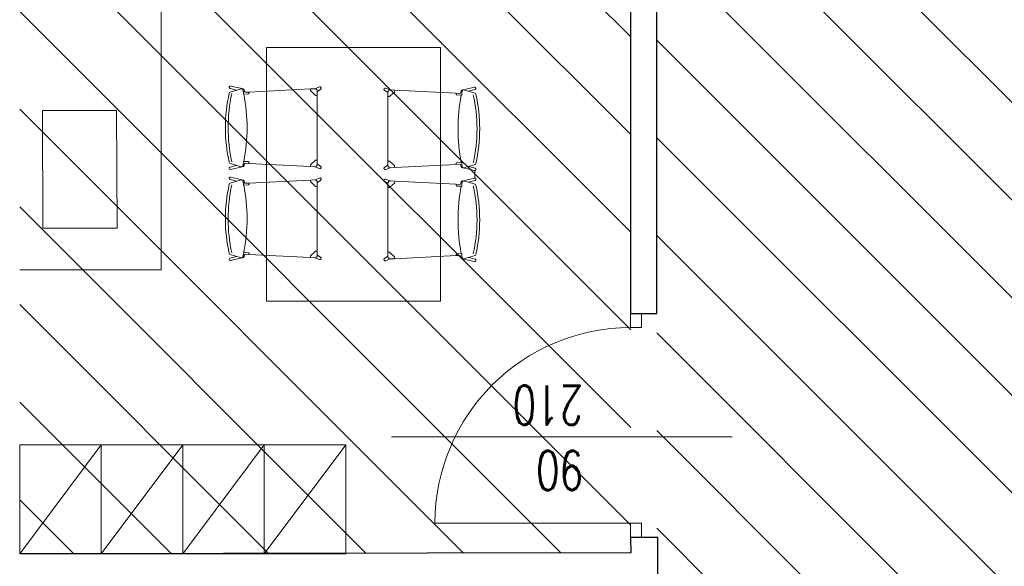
# Model space of a CAD drawing. Header units: millimetres. Extents: x -2948 to 78628, y 64669 to 215420.
# Tile 196 of 256: x 55493 to 55946, y 142346 to 142597. Entities that reach past the tile are written whole.
import ezdxf

# ---------------------------------------------------------------- set-up
doc = ezdxf.new("R2010")
doc.units = ezdxf.units.MM
doc.linetypes.add('HIDDEN', pattern=[9.525, 6.35, -3.175])
for name, color, linetype in [('_POMOCNICZE', 252, 'Continuous'), ('schody', 7, 'Continuous'), ('wymiary', 1, 'Continuous')]:
    doc.layers.add(name, color=color, linetype=linetype)
for name, color, linetype, lineweight in [('meble inst', 240, 'Continuous', 5), ('NOWE SCIANY', 3, 'Continuous', 13), ('OPIS', 2, 'Continuous', 13), ('SCIANY', 7, 'Continuous', 30), ('WYMIAR', 5, 'Continuous', 13)]:
    doc.layers.add(name, color=color, linetype=linetype, lineweight=lineweight)
doc.styles.add('style2', font='romans.shx', dxfattribs={"width": 0.7})
doc.dimstyles.new('100', dxfattribs={"dimscale": 80, "dimtxt": 0.2, "dimasz": 0.2, "dimexe": 1.25, "dimexo": 0.625, "dimgap": 0.05, "dimtad": 1, "dimdec": 0, "dimdsep": 46, "dimlunit": 6, "dimtxsty": 'style2', "dimblk1": 'TICK', "dimblk2": 'TICK', "dimsah": 1, "dimcen": 0.2, "dimse1": 1, "dimse2": 1, "dimclrd": 256, "dimclrt": 2, "dimadec": 0, "dimazin": 0, "dimtfac": 1, "dimtdec": 0, "dimtix": 1, "dimtmove": 1, "dimatfit": 0, "dimldrblk": 'DOTSMALL', "dimfxl": 1, "dimtolj": 1, "dimtzin": 0, "dimarcsym": 0})

# ---------------------------------------------------------------- blocks, each defined once
blk = doc.blocks.new('A$C25880EC6')
for p, q in [((22.7, 69.55), (24.18, 62.97)), ((24.06, 69.9), (25.01, 66.15)), ((26.22, 69.89), (24.27, 63.3)), ((67.14, 69.89), (69.08, 63.3)), ((69.3, 69.9), (68.34, 66.15)), ((70.66, 69.55), (69.18, 62.97)), ((75.03, 69.72), (70.68, 69.72)), ((75.05, 69.55), (76.53, 62.97)), ((76.41, 69.9), (77.36, 66.15)), ((78.57, 69.89), (76.63, 63.3)), ((119.49, 69.89), (121.43, 63.3)), ((121.65, 69.9), (120.7, 66.15)), ((123.01, 69.55), (121.53, 62.97)), ((26.18, 59.01), (24.38, 23.68)), ((24.98, 61.87), (25.62, 61.75)), ((26.28, 60.92), (26.18, 59.01)), ((26.21, 59.01), (26.68, 58.99)), ((27.2, 59.46), (27.33, 61.93)), ((27.33, 61.93), (27.33, 62.12)), ((66.03, 61.93), (66.03, 62.12)), ((66.15, 59.46), (66.03, 61.93)), ((67.14, 59.01), (66.68, 58.99)), ((67.08, 60.92), (67.18, 59.01)), ((67.18, 59.01), (68.98, 23.68)), ((68.38, 61.87), (67.74, 61.75)), ((78.53, 59.01), (76.73, 23.68)), ((77.33, 61.87), (77.97, 61.75)), ((78.63, 60.92), (78.53, 59.01)), ((78.56, 59.01), (79.03, 58.99)), ((79.55, 59.46), (79.68, 61.93)), ((79.68, 61.93), (79.68, 62.12)), ((118.38, 61.93), (118.38, 62.12)), ((118.51, 59.46), (118.38, 61.93)), ((119.5, 59.01), (119.03, 58.99)), ((119.43, 60.92), (119.53, 59.01)), ((119.53, 59.01), (121.33, 23.68)), ((120.73, 61.87), (120.09, 61.75)), ((0, -50), (0, 50)), ((0, 50), (145.71, 50)), ((145.71, -50), (145.71, 50)), ((24.38, 23.68), (24.25, 21.2)), ((24.38, 23.68), (25.18, 23.64)), ((24.38, 23.68), (25.18, 23.64)), ((25.52, 23.48), (27.93, 20.94)), ((25.52, 23.48), (27.93, 20.94)), ((67.84, 23.48), (65.43, 20.94)), ((67.84, 23.48), (65.43, 20.94)), ((68.98, 23.68), (68.18, 23.64)), ((68.98, 23.68), (68.18, 23.64)), ((68.98, 23.68), (69.11, 21.2)), ((76.73, 23.68), (76.6, 21.2)), ((76.73, 23.68), (77.53, 23.64)), ((76.73, 23.68), (77.53, 23.64)), ((77.87, 23.48), (80.28, 20.94)), ((77.87, 23.48), (80.28, 20.94)), ((120.19, 23.48), (117.78, 20.94)), ((120.19, 23.48), (117.78, 20.94)), ((121.33, 23.68), (120.53, 23.64)), ((121.33, 23.68), (120.53, 23.64)), ((121.33, 23.68), (121.46, 21.2)), ((23.23, 18.45), (24.24, 21.14)), ((24.45, 17.8), (25.77, 19.71)), ((25.94, 19.8), (28.06, 19.8)), ((28.06, 20.6), (28.06, 19.8)), ((28.06, 20.6), (28.06, 19.8)), ((28.06, 19.8), (46.68, 19.8)), ((65.29, 19.8), (46.68, 19.8)), ((65.29, 20.6), (65.29, 19.8)), ((65.29, 20.6), (65.29, 19.8)), ((67.42, 19.8), (65.29, 19.8)), ((68.9, 17.8), (67.58, 19.71)), ((70.13, 18.45), (69.12, 21.14)), ((75.58, 18.45), (76.59, 21.14)), ((76.8, 17.8), (78.13, 19.71)), ((78.29, 19.8), (80.42, 19.8)), ((80.42, 20.6), (80.42, 19.8)), ((80.42, 20.6), (80.42, 19.8)), ((80.42, 19.8), (99.03, 19.8)), ((117.64, 19.8), (99.03, 19.8)), ((117.64, 20.6), (117.64, 19.8)), ((117.64, 20.6), (117.64, 19.8)), ((119.77, 19.8), (117.64, 19.8)), ((121.26, 17.8), (119.93, 19.71)), ((122.48, 18.45), (121.47, 21.14)), ((23.86, -19.54), (24.87, -22.23)), ((25.02, -24.77), (24.89, -22.29)), ((25.09, -18.88), (26.41, -20.8)), ((26.15, -24.57), (28.56, -22.03)), ((26.15, -24.57), (28.56, -22.03)), ((26.57, -20.89), (28.7, -20.89)), ((28.7, -20.89), (47.31, -20.89)), ((28.7, -21.69), (28.7, -20.89)), ((28.7, -21.69), (28.7, -20.89)), ((65.93, -20.89), (47.31, -20.89)), ((68.05, -20.89), (65.93, -20.89)), ((65.93, -21.69), (65.93, -20.89)), ((65.93, -21.69), (65.93, -20.89)), ((68.48, -24.57), (66.07, -22.03)), ((68.48, -24.57), (66.07, -22.03)), ((69.54, -18.88), (68.22, -20.8)), ((69.61, -24.77), (69.74, -22.29)), ((70.77, -19.54), (69.75, -22.23)), ((76.21, -19.54), (77.23, -22.23)), ((77.37, -24.77), (77.24, -22.29)), ((77.44, -18.88), (78.76, -20.8)), ((78.5, -24.57), (80.91, -22.03)), ((78.5, -24.57), (80.91, -22.03)), ((78.93, -20.89), (81.05, -20.89)), ((81.05, -20.89), (99.67, -20.89)), ((81.05, -21.69), (81.05, -20.89)), ((81.05, -21.69), (81.05, -20.89)), ((118.28, -20.89), (99.67, -20.89)), ((120.4, -20.89), (118.28, -20.89)), ((118.28, -21.69), (118.28, -20.89)), ((118.28, -21.69), (118.28, -20.89)), ((120.83, -24.57), (118.42, -22.03)), ((120.83, -24.57), (118.42, -22.03)), ((121.89, -18.88), (120.57, -20.8)), ((121.96, -24.77), (122.09, -22.29)), ((123.12, -19.54), (122.11, -22.23)), ((25.02, -24.77), (25.81, -24.72)), ((25.02, -24.77), (25.81, -24.72)), ((26.81, -60.1), (25.02, -24.77)), ((67.81, -60.1), (69.61, -24.77)), ((69.61, -24.77), (68.81, -24.72)), ((69.61, -24.77), (68.81, -24.72)), ((77.37, -24.77), (78.17, -24.72)), ((77.37, -24.77), (78.17, -24.72)), ((79.17, -60.1), (77.37, -24.77)), ((120.17, -60.1), (121.96, -24.77)), ((121.96, -24.77), (121.17, -24.72)), ((121.96, -24.77), (121.17, -24.72)), ((145.71, -50), (0, -50)), ((26.91, -62.01), (26.81, -60.1)), ((26.85, -60.1), (27.31, -60.07)), ((27.84, -60.55), (27.96, -63.02)), ((66.79, -60.55), (66.66, -63.02)), ((67.78, -60.1), (67.31, -60.07)), ((67.72, -62.01), (67.81, -60.1)), ((79.26, -62.01), (79.17, -60.1)), ((79.2, -60.1), (79.66, -60.07)), ((80.19, -60.55), (80.32, -63.02)), ((119.14, -60.55), (119.02, -63.02)), ((120.13, -60.1), (119.67, -60.07)), ((120.07, -62.01), (120.17, -60.1)), ((23.34, -70.64), (24.81, -64.06)), ((24.69, -70.99), (25.65, -67.24)), ((26.85, -70.98), (24.91, -64.38)), ((25.61, -62.96), (26.25, -62.84)), ((27.96, -63.02), (27.96, -63.21)), ((66.66, -63.02), (66.66, -63.21)), ((67.77, -70.98), (69.72, -64.38)), ((69.01, -62.96), (68.37, -62.84)), ((69.94, -70.99), (68.98, -67.24)), ((71.29, -70.64), (69.81, -64.06)), ((75.69, -70.64), (77.17, -64.06)), ((77.04, -70.99), (78, -67.24)), ((79.2, -70.98), (77.26, -64.38)), ((77.97, -62.96), (78.61, -62.84)), ((80.32, -63.02), (80.32, -63.21)), ((119.02, -63.02), (119.02, -63.21)), ((120.13, -70.98), (122.07, -64.38)), ((121.37, -62.96), (120.73, -62.84)), ((122.29, -70.99), (121.33, -67.24)), ((123.64, -70.64), (122.17, -64.06))]:
    blk.add_line(p, q)
for centre, radius, start, end in [((23.38, 69.72), 0.7, 14.5105, 194.5105), ((26.92, 69.62), 0.756, 102.6049, 165.0833), ((46.68, -18.72), 91.28, 90, 102.6049), ((46.68, -20.27), 91.28, 90, 102.3944), ((46.68, -18.72), 91.28, 77.3951, 90), ((46.68, -20.27), 91.28, 77.6056, 90), ((66.43, 69.62), 0.756, 14.9167, 77.3951), ((69.98, 69.72), 0.7, 345.4895, 165.4895), ((75.73, 69.72), 0.7, 14.5105, 194.5105), ((79.28, 69.62), 0.756, 102.6049, 165.0833), ((99.03, -18.72), 91.28, 90, 102.6049), ((99.03, -20.27), 91.28, 90, 102.3944), ((99.03, -18.72), 91.28, 77.3951, 90), ((99.03, -20.27), 91.28, 77.6056, 90), ((118.78, 69.62), 0.756, 14.9167, 77.3951), ((122.33, 69.72), 0.7, 345.4895, 165.4895), ((24.75, 63.15), 0.5, 163.586, 211.1782), ((27.33, 72.64), 10.44, 256.1504, 268.603), ((66.03, 72.64), 10.44, 271.397, 283.8496), ((68.6, 63.15), 0.5, 328.8218, 16.414), ((77.11, 63.15), 0.5, 163.586, 211.1782), ((79.68, 72.64), 10.44, 256.1504, 268.603), ((118.38, 72.64), 10.44, 271.397, 283.8496), ((120.95, 63.15), 0.5, 328.8218, 16.414), ((25.48, 60.96), 0.8, 357.086, 79.7695), ((26.7, 59.49), 0.5, 267.0298, 357.086), ((46.68, 164.67), 104.55, 259.3338, 280.6662), ((66.65, 59.49), 0.5, 182.914, 272.9702), ((67.88, 60.96), 0.8, 100.2305, 182.914), ((77.83, 60.96), 0.8, 357.086, 79.7695), ((79.05, 59.49), 0.5, 267.0298, 357.086), ((99.03, 164.67), 104.55, 259.3338, 280.6662), ((119.01, 59.49), 0.5, 182.914, 272.9702), ((120.23, 60.96), 0.8, 100.2305, 182.914), ((25.15, 23.14), 0.5, 43.5149, 87.0298), ((25.15, 23.14), 0.5, 43.5149, 87.0298), ((68.2, 23.14), 0.5, 92.9702, 136.4851), ((68.2, 23.14), 0.5, 92.9702, 136.4851), ((77.5, 23.14), 0.5, 43.5149, 87.0298), ((77.5, 23.14), 0.5, 43.5149, 87.0298), ((120.56, 23.14), 0.5, 92.9702, 136.4851), ((120.56, 23.14), 0.5, 92.9702, 136.4851), ((23.88, 18.2), 0.7, 155.8771, 324.9714), ((24.05, 21.21), 0.2, 339.3772, 357.0298), ((25.94, 19.6), 0.2, 90, 145.097), ((27.56, 20.6), 0.5, 0, 43.5149), ((27.56, 20.6), 0.5, 0, 43.5149), ((65.79, 20.6), 0.5, 136.4851, 180), ((65.79, 20.6), 0.5, 136.4851, 180), ((67.42, 19.6), 0.2, 34.903, 90), ((69.48, 18.2), 0.7, 215.0286, 24.1229), ((69.3, 21.21), 0.2, 182.9702, 200.6228), ((76.23, 18.2), 0.7, 155.8771, 324.9714), ((76.4, 21.21), 0.2, 339.3772, 357.0298), ((78.29, 19.6), 0.2, 90, 145.097), ((79.92, 20.6), 0.5, 0, 43.5149), ((79.92, 20.6), 0.5, 0, 43.5149), ((118.14, 20.6), 0.5, 136.4851, 180), ((118.14, 20.6), 0.5, 136.4851, 180), ((119.77, 19.6), 0.2, 34.903, 90), ((121.83, 18.2), 0.7, 215.0286, 24.1229), ((121.66, 21.21), 0.2, 182.9702, 200.6228), ((24.51, -19.29), 0.7, 35.0286, 204.1229), ((24.69, -22.3), 0.2, 2.9702, 20.6228), ((26.57, -20.69), 0.2, 214.903, 270), ((28.2, -21.69), 0.5, 316.4851, 0), ((28.2, -21.69), 0.5, 316.4851, 0), ((66.43, -21.69), 0.5, 180, 223.5149), ((66.43, -21.69), 0.5, 180, 223.5149), ((68.05, -20.69), 0.2, 270, 325.097), ((70.11, -19.29), 0.7, 335.8771, 144.9714), ((69.94, -22.3), 0.2, 159.3772, 177.0298), ((76.87, -19.29), 0.7, 35.0286, 204.1229), ((77.04, -22.3), 0.2, 2.9702, 20.6228), ((78.93, -20.69), 0.2, 214.903, 270), ((80.55, -21.69), 0.5, 316.4851, 0), ((80.55, -21.69), 0.5, 316.4851, 0), ((118.78, -21.69), 0.5, 180, 223.5149), ((118.78, -21.69), 0.5, 180, 223.5149), ((120.4, -20.69), 0.2, 270, 325.097), ((122.47, -19.29), 0.7, 335.8771, 144.9714), ((122.29, -22.3), 0.2, 159.3772, 177.0298), ((25.79, -24.23), 0.5, 272.9702, 316.4851), ((25.79, -24.23), 0.5, 272.9702, 316.4851), ((68.84, -24.23), 0.5, 223.5149, 267.0298), ((68.84, -24.23), 0.5, 223.5149, 267.0298), ((78.14, -24.23), 0.5, 272.9702, 316.4851), ((78.14, -24.23), 0.5, 272.9702, 316.4851), ((121.19, -24.23), 0.5, 223.5149, 267.0298), ((121.19, -24.23), 0.5, 223.5149, 267.0298), ((26.11, -62.05), 0.8, 280.2305, 2.914), ((27.34, -60.57), 0.5, 2.914, 92.9702), ((47.31, -165.76), 104.55, 79.3338, 100.6662), ((67.29, -60.57), 0.5, 87.0298, 177.086), ((68.52, -62.05), 0.8, 177.086, 259.7695), ((78.46, -62.05), 0.8, 280.2305, 2.914), ((79.69, -60.57), 0.5, 2.914, 92.9702), ((99.67, -165.76), 104.55, 79.3338, 100.6662), ((119.64, -60.57), 0.5, 87.0298, 177.086), ((120.87, -62.05), 0.8, 177.086, 259.7695), ((25.39, -64.24), 0.5, 148.8218, 196.414), ((27.96, -73.73), 10.44, 91.397, 103.8496), ((66.66, -73.73), 10.44, 76.1504, 88.603), ((69.24, -64.24), 0.5, 343.586, 31.1782), ((77.74, -64.24), 0.5, 148.8218, 196.414), ((80.32, -73.73), 10.44, 91.397, 103.8496), ((119.02, -73.73), 10.44, 76.1504, 88.603), ((121.59, -64.24), 0.5, 343.586, 31.1782), ((24.01, -70.81), 0.7, 165.4895, 345.4895), ((27.56, -70.71), 0.756, 194.9167, 257.3951), ((47.31, 17.63), 91.28, 257.3951, 270), ((47.31, 19.18), 91.28, 257.6056, 270), ((47.31, 19.18), 91.28, 270, 282.3944), ((47.31, 17.63), 91.28, 270, 282.6049), ((67.07, -70.71), 0.756, 282.6049, 345.0833), ((70.61, -70.81), 0.7, 194.5105, 14.5105), ((76.37, -70.81), 0.7, 165.4895, 345.4895), ((79.91, -70.71), 0.756, 194.9167, 257.3951), ((99.67, 17.63), 91.28, 257.3951, 270), ((99.67, 19.18), 91.28, 257.6056, 270), ((99.67, 19.18), 91.28, 270, 282.3944), ((99.67, 17.63), 91.28, 270, 282.6049), ((119.42, -70.71), 0.756, 282.6049, 345.0833), ((122.97, -70.81), 0.7, 194.5105, 14.5105)]:
    blk.add_arc(centre, radius, start, end)
at = {"extrusion": (0, 0, -1)}
for centre, major_axis, ratio, start_param, end_param in [((24.98, 62.97), (0, 1.1), 0.727273, 3.141593, 4.712389), ((24.94, 63.6), (0, 1.1), 0.727273, 3.281456, 4.018429), ((77.33, 62.97), (0, 1.1), 0.727273, 3.141593, 4.712389), ((77.29, 63.6), (0, 1.1), 0.727273, 3.281456, 4.018429), ((27.02, 62.12), (0.305, 0), 0.306923, -1.406459, 0.051116), ((79.38, 62.12), (0.305, 0), 0.306923, -1.406459, 0.051116), ((25.2, 20.77), (-0.778, 0.778), 0.727273, 3.663256, 4.730066), ((68.16, 20.76), (0.736, 0.817), 0.727273, 0.765622, 1.588473), ((77.55, 20.77), (-0.778, 0.778), 0.727273, 3.663256, 4.730066), ((120.51, 20.76), (0.736, 0.817), 0.727273, 0.765622, 1.588473), ((25.83, -21.85), (0.736, 0.817), 0.727273, 3.907214, 4.730066), ((68.79, -21.86), (-0.778, 0.778), 0.727273, 0.521663, 1.588473), ((78.19, -21.85), (0.736, 0.817), 0.727273, 3.907214, 4.730066), ((121.15, -21.86), (-0.778, 0.778), 0.727273, 0.521663, 1.588473), ((66.97, -63.21), (-0.305, 0), 0.306923, -1.406459, 0.051116), ((69.01, -64.06), (0, 1.1), 0.727273, 0, 1.570796), ((69.05, -64.69), (0, 1.1), 0.727273, 0.139864, 0.876837), ((119.32, -63.21), (-0.305, 0), 0.306923, -1.406459, 0.051116), ((121.37, -64.06), (0, 1.1), 0.727273, 0, 1.570796), ((121.4, -64.69), (0, 1.1), 0.727273, 0.139864, 0.876837)]:
    blk.add_ellipse(centre, major_axis=major_axis, ratio=ratio, start_param=start_param, end_param=end_param, dxfattribs=at)
for centre, major_axis, ratio, start_param, end_param in [((68.38, 62.97), (0, 1.1), 0.727273, 3.141593, 4.712389), ((68.41, 63.6), (0, 1.1), 0.727273, 3.281456, 4.018429), ((120.73, 62.97), (0, 1.1), 0.727273, 3.141593, 4.712389), ((120.77, 63.6), (0, 1.1), 0.727273, 3.281456, 4.018429), ((66.33, 62.12), (-0.305, 0), 0.306923, -1.406459, 0.051116), ((118.68, 62.12), (-0.305, 0), 0.306923, -1.406459, 0.051116), ((25.2, 20.76), (-0.736, 0.817), 0.727273, 0.765622, 1.588473), ((68.16, 20.77), (0.778, 0.778), 0.727273, 3.663256, 4.730066), ((77.55, 20.76), (-0.736, 0.817), 0.727273, 0.765622, 1.588473), ((120.51, 20.77), (0.778, 0.778), 0.727273, 3.663256, 4.730066), ((25.83, -21.86), (0.778, 0.778), 0.727273, 0.521663, 1.588473), ((68.79, -21.85), (-0.736, 0.817), 0.727273, 3.907214, 4.730066), ((78.18, -21.86), (0.778, 0.778), 0.727273, 0.521663, 1.588473), ((121.15, -21.85), (-0.736, 0.817), 0.727273, 3.907214, 4.730066), ((25.61, -64.06), (0, 1.1), 0.727273, 0, 1.570796), ((25.58, -64.69), (0, 1.1), 0.727273, 0.139864, 0.876837), ((27.66, -63.21), (0.305, 0), 0.306923, -1.406459, 0.051116), ((77.97, -64.06), (0, 1.1), 0.727273, 0, 1.570796), ((77.93, -64.69), (0, 1.1), 0.727273, 0.139864, 0.876837), ((80.01, -63.21), (0.305, 0), 0.306923, -1.406459, 0.051116)]:
    blk.add_ellipse(centre, major_axis=major_axis, ratio=ratio, start_param=start_param, end_param=end_param)
blk = doc.blocks.new('TICK')
at = {"color": 5}
for p, q in [((0, -0.75), (0, 0.75)), ((-1, 0), (1, 0))]:
    blk.add_line(p, q, dxfattribs=at)
at = {"const_width": 0.1}
blk.add_lwpolyline([(-0.354, -0.354), (0.354, 0.354)], dxfattribs=at)
blk = doc.blocks.new('*D1711')
at = {"layer": 'Defpoints', "color": 0, "ltscale": 2, "transparency": 16777216}
for p in [(54765.45, 142339.67), (55493.25, 142339.67), (55503.66, 141126.67)]:
    blk.add_point(p, dxfattribs=at)
at = {"layer": 'WYMIAR', "lineweight": -2, "ltscale": 2, "transparency": 16777216}
blk.add_line((54765.45, 141142.67), (54765.45, 142323.67), dxfattribs=at)
at = {"layer": 'WYMIAR', "lineweight": -2, "ltscale": 2, "transparency": 16777216, "xscale": 16, "yscale": 16, "zscale": 16}
for p, rotation in [((54765.45, 142339.67), 90), ((54765.45, 141126.67), 270)]:
    blk.add_blockref('TICK', p, dxfattribs=dict(at, rotation=rotation))
at = {"layer": 'WYMIAR', "color": 2, "ltscale": 2, "transparency": 16777216, "insert": (54753.45, 141733.17), "char_height": 16, "attachment_point": 5, "rotation": 90, "style": 'style2'}
blk.add_mtext('\\A1;1\xa0213', dxfattribs=at)
blk = doc.blocks.new('_DotSmall')
at = {"layer": 'OPIS', "color": 0, "const_width": 0.5}
blk.add_lwpolyline([(-0.0625, 0, 1), (0.0625, 0, 1)], format="xyb", close=True, dxfattribs=at)

msp = doc.modelspace()

# ---------------------------------------------------------------- hatches: boundary and pattern name
at = {"layer": '_POMOCNICZE', "lineweight": 13, "true_color": 0xf26722, "extrusion": (-8.85905e-08, -2.09366e-08, 1)}
h = msp.add_hatch(dxfattribs=at)
h.set_pattern_fill('ANSI31', color=30, scale=10)
h.set_pattern_definition([(135, (659746.15, 586523.536), (-22.4506403, -22.4506403), [])])
h.paths.add_polyline_path([(55774.27, 142746.67), (55493.26, 142746.67), (55493.26, 142351.67), (55774.29, 142352.07)])
at = {"layer": 'schody', "linetype": 'HIDDEN', "ltscale": 2, "true_color": 0x2776bb, "transparency": 33554687}
h = msp.add_hatch(dxfattribs=at)
h.set_pattern_fill('ANSI31', color=152, scale=10)
h.set_pattern_definition([(135, (24138.385, -24138.12), (-22.4506403, -22.4506403), [])])
h.paths.add_polyline_path([(55786.27, 142921.4), (55786.28, 142078.78), (55491.04, 142080.4), (55493.26, 141136.67), (56654.26, 141139.4), (56654.26, 142178.67), (56444.26, 142178.67), (56444.26, 142696.67), (56654.26, 142696.67), (56654.26, 142921.4)])

# ---------------------------------------------------------------- linework, layer by layer
at = {"layer": 'meble inst', "lineweight": 5, "ltscale": 0.02}
for p, q in [((55558.29, 142687.46), (55558.29, 142482.28)), ((55558.29, 142482.28), (55493.27, 142482.28))]:
    msp.add_line(p, q, dxfattribs=at)
at = {"layer": 'meble inst', "ltscale": 0.02}
msp.add_lwpolyline([(55537.75, 142555.51), (55503.75, 142555.51), (55503.85, 142501.35), (55538.14, 142501.35)], close=True, dxfattribs=at)
at = {"layer": 'NOWE SCIANY'}
for p, q in [((55774.27, 142462.14), (55774.27, 142455.64)), ((55779.27, 142455.64), (55779.27, 142462.14)), ((55774.27, 142455.64), (55779.27, 142455.64)), ((55820.91, 142405.47), (55664.34, 142405.47)), ((55774.27, 142365.64), (55779.27, 142365.64)), ((55774.27, 142365.64), (55774.27, 142359.14)), ((55779.27, 142359.14), (55779.27, 142365.64))]:
    msp.add_line(p, q, dxfattribs=at)
at = {"layer": 'NOWE SCIANY', "ltscale": 2}
msp.add_line((55774.27, 142365.64), (55684.27, 142365.64), dxfattribs=at)
at = {"layer": 'NOWE SCIANY'}
msp.add_lwpolyline([(55779.27, 142462.14), (55774.27, 142462.14), (55786.27, 142462.14)], dxfattribs=at)
at = {"layer": 'NOWE SCIANY', "lineweight": 5}
msp.add_lwpolyline([(55779.27, 142359.14), (55785.27, 142359.14), (55774.27, 142359.14)], dxfattribs=at)
at = {"layer": 'NOWE SCIANY', "ltscale": 2}
msp.add_lwpolyline([(55774.27, 142359.14), (55786.27, 142359.14), (55786.27, 142359.14)], dxfattribs=at)
msp.add_arc((55774.27, 142365.64), 90, 90, 180, dxfattribs=at)
at = {"layer": 'SCIANY', "ltscale": 2}
for points in [[(55774.27, 142462.14), (55786.27, 142462.14), (55786.27, 142764.13), (55774.35, 142764.12), (55774.35, 142758.67), (55610.27, 142758.67), (55610.27, 142763.67), (55598.27, 142763.66), (55598.27, 142758.67), (55493.26, 142758.67), (55493.26, 142746.67), (55774.27, 142746.67), (55774.27, 142462.14)], [(55774.72, 142247.86), (55786.72, 142247.86), (55786.72, 142359.14), (55774.27, 142359.14), (55774.3, 142352.07), (55493.28, 142351.67)]]:
    msp.add_lwpolyline(points, dxfattribs=at)
at = {"layer": 'wymiary', "lineweight": 5}
for p, q in [((55493.28, 142351.67), (55530.78, 142401.67)), ((55530.78, 142351.67), (55568.28, 142401.67)), ((55568.28, 142351.67), (55605.78, 142401.67)), ((55605.78, 142351.67), (55643.28, 142401.67))]:
    msp.add_line(p, q, dxfattribs=at)
for points in [[(55530.78, 142351.67), (55493.28, 142351.67), (55493.28, 142401.67), (55530.78, 142401.67)], [(55530.78, 142351.67), (55493.28, 142351.67), (55493.28, 142401.67), (55530.78, 142401.67)], [(55568.28, 142351.67), (55530.78, 142351.67), (55530.78, 142401.67), (55568.28, 142401.67)], [(55568.28, 142351.67), (55530.78, 142351.67), (55530.78, 142401.67), (55568.28, 142401.67)], [(55605.78, 142351.67), (55568.28, 142351.67), (55568.28, 142401.67), (55605.78, 142401.67)], [(55643.28, 142351.67), (55605.78, 142351.67), (55605.78, 142401.67), (55643.28, 142401.67)]]:
    msp.add_lwpolyline(points, close=True, dxfattribs=at)

# ---------------------------------------------------------------- block references
at = {"layer": 'meble inst', "lineweight": 5, "ltscale": 0.02, "xscale": -0.8000000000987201, "yscale": 0.8000000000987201, "zscale": 0.8000000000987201, "rotation": 270}
msp.add_blockref('A$C25880EC6', (55646.8, 142467.84), dxfattribs=at)

# ---------------------------------------------------------------- texts
at = {"layer": 'NOWE SCIANY', "linetype": 'Continuous', "ltscale": 0.2, "insert": (55752.39, 142380.94), "char_height": 18, "width": 280.1371, "attachment_point": 1, "rotation": 179.9915, "style": 'style2'}
msp.add_mtext('90\\P210', dxfattribs=at)

# ---------------------------------------------------------------- dimensions: what is measured, and where the dimension line sits
at = {"layer": 'WYMIAR', "ltscale": 2}
dim = msp.add_linear_dim(base=(54765.45, 142339.67), p1=(55503.66, 141126.67), p2=(55493.25, 142339.67), angle=90, dimstyle='100', dxfattribs=at)
dim.commit()
dim.dimension.update_dxf_attribs({"geometry": '*D1711', "text_midpoint": (54753.45, 141733.17)})

doc.saveas('drawing.dxf')
